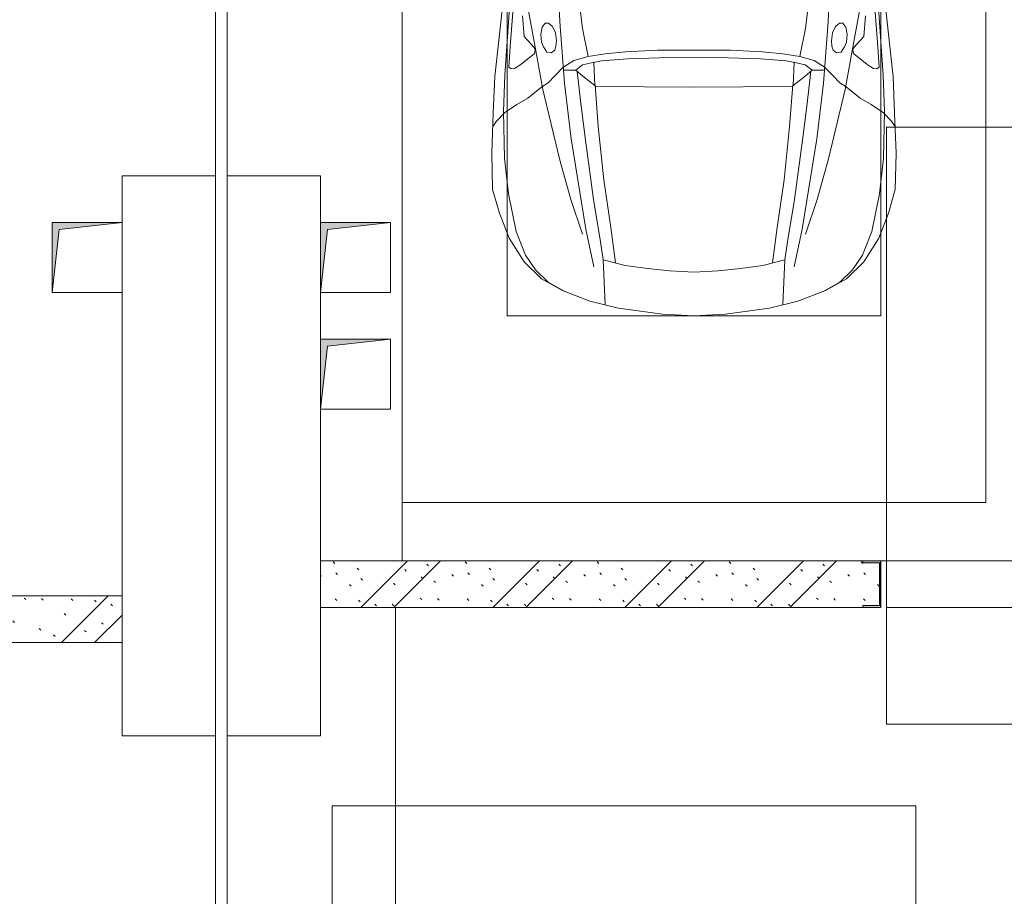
# Model space of a CAD drawing. Header units: millimetres. Extents: x -32229 to 192519, y -13689 to 125138.
# Tile 213 of 256: x 64246 to 68465, y 80662 to 84419. Entities that reach past the tile are written whole.
import ezdxf

# ---------------------------------------------------------------- set-up
doc = ezdxf.new("R2010")
doc.units = ezdxf.units.MM
for name, color, linetype, lineweight in [('A-DETL-GENF-OTLN', 7, 'Continuous', 18), ('A-DOOR-____-OTLN', 7, 'Continuous', 18), ('A-FLOR-____-OTLN', 7, 'Continuous', 18), ('A-GENM-____-OTLN', 7, 'Continuous', 18), ('A-WALL-____-PATT', 7, 'Continuous', 40), ('C-PRKG-____-OTLN', 7, 'Continuous', 18), ('I-WALL-____-MCUT', 7, 'Continuous', 40), ('M-EQPM-____-OTLN', 7, 'Continuous', 18), ('S-COLS-____-MCUT', 7, 'Continuous', 40), ('S-COLS-____-OTLN', 7, 'Continuous', 18)]:
    doc.layers.add(name, color=color, linetype=linetype, lineweight=lineweight)
pattern_1 = [(135, (300.56, 377.28), (-565.6854, 6e-14), [10, -790]), (135, (349.8, 474.73), (-565.6854, 6e-14), [10, -790]), (135, (423.93, 473.06), (-565.6854, 6e-14), [10, -790]), (135, (229.92, 447.9), (-565.6854, 6e-14), [10, -790]), (135, (155.08, 447.9), (-565.6854, 6e-14), [10, -790]), (135, (114.9, 369.03), (-565.6854, 6e-14), [10, -790]), (135, (132.43, 285.8), (-565.6854, 6e-14), [10, -790]), (135, (214.66, 322), (-565.6854, 6e-14), [10, -790]), (135, (198.16, 261.88), (-565.6854, 6e-14), [10, -790]), (135, (45.2, 272.9), (-565.6854, 6e-14), [10, -790]), (135, (42.32, 336.16), (-565.6854, 6e-14), [10, -790]), (135, (92.26, 192.24), (-565.6854, 6e-14), [10, -790]), (135, (7.07, 149.2), (-565.6854, 6e-14), [10, -790]), (135, (80.6, 95.1), (-565.6854, 6e-14), [10, -790]), (135, (79.53, 36.94), (-565.6854, 6e-14), [10, -790]), (135, (153.87, 74.56), (-565.6854, 6e-14), [10, -790]), (135, (228.35, 124.8), (-565.6854, 6e-14), [10, -790]), (135, (279.75, 180.4), (-565.6854, 6e-14), [10, -790]), (135, (282.9, 31.63), (-565.6854, 6e-14), [10, -790]), (135, (377.38, 53.45), (-565.6854, 6e-14), [10, -790]), (135, (352.28, 102.7), (-565.6854, 6e-14), [10, -790]), (135, (354.05, 0), (-565.6854, 6e-14), [10, -790]), (135, (553.23, 16.45), (-565.6854, 6e-14), [10, -790]), (135, (542.38, 63.45), (-565.6854, 6e-14), [10, -790]), (135, (536.58, 239.3), (-565.6854, 6e-14), [10, -790]), (135, (475.85, 203.9), (-565.6854, 6e-14), [10, -790]), (135, (475.85, 316.54), (-565.6854, 6e-14), [10, -790]), (135, (520.8, 408.7), (-565.6854, 6e-14), [10, -790]), (135, (551.1, 470.8), (-565.6854, 6e-14), [10, -790]), (135, (235.25, 537.93), (-565.6854, 6e-14), [10, -790]), (135, (407.25, 547.65), (-565.6854, 6e-14), [10, -790]), (135, (94.5, 558.6), (-565.6854, 6e-14), [10, -790]), (135, (46.4, 532.3), (-565.6854, 6e-14), [10, -790]), (135, (85.56, 465.04), (-565.6854, 6e-14), [10, -790]), (135, (355.53, 181.14), (-565.6854, 6e-14), [10, -790]), (135, (362.23, 243.6), (-565.6854, 6e-14), [10, -790]), (135, (413.45, 344.1), (-565.6854, 6e-14), [10, -790]), (135, (286.3, 273.25), (-565.6854, 6e-14), [10, -790]), (135, (423.02, 263.72), (-565.6854, 6e-14), [10, -790]), (135, (162.94, 190.2), (-565.6854, 6e-14), [10, -790]), (135, (470.25, 120.93), (-565.6854, 6e-14), [10, -790]), (135, (484.48, 9.78), (-565.6854, 6e-14), [10, -790]), (45, (0, 212.13), (-565.6854, 0), []), (45, (212.13, 0), (-565.6854, 0), []), (45, (353.55, 0), (-565.6854, 0), []), (45, (0, 353.55), (-565.6854, 0), [])]

# ---------------------------------------------------------------- blocks, each defined once
blk = doc.blocks.new('АР_Машиноместо - 5300x2500_С-V116--01 ЭЛ')
at = {"layer": 'C-PRKG-____-OTLN', "color": 253, "lineweight": 13, "true_color": 0xaaaaaa}
for p, q in [((2500, 5300), (0, 5300)), ((0, 4549.9), (0, 5300)), ((2500, 4549.9), (2500, 5300))]:
    blk.add_line(p, q, dxfattribs=at)
blk = doc.blocks.new('АР_Машиноместо - 4900x2400_М__5300х2500_-V32--01 ЭЛ')
at = {"layer": 'A-DETL-GENF-OTLN', "color": 253, "lineweight": 13, "true_color": 0xaaaaaa}
for p, q in [((659.3, -2936), (676.4, -3260.1)), ((1840.7, -2936), (1823.6, -3260.1)), ((415.7, -3305.9), (432.8, -3149.3)), ((2084.3, -3305.9), (2067.1, -3148.3)), ((474.8, -3179.9), (462.2, -3347.3)), ((2025.2, -3179.9), (2037.8, -3347.3)), ((522.2, -3303.2), (515.3, -3213.7)), ((612.1, -3245.7), (599.8, -3262.3)), ((626.8, -3246.1), (612.1, -3245.7)), ((643.2, -3259.9), (626.8, -3246.1)), ((1856.8, -3259.9), (1873.2, -3246.1)), ((1873.2, -3246.1), (1887.9, -3245.7)), ((1887.9, -3245.7), (1900.2, -3262.3)), ((1977.8, -3303.2), (1984.7, -3213.7)), ((599.8, -3262.3), (593.6, -3292.5)), ((657.2, -3286.3), (643.2, -3259.9)), ((661.1, -3321.2), (657.2, -3286.3)), ((676.4, -3260.1), (695.7, -3502.8)), ((1823.6, -3260.1), (1804.3, -3502.8)), ((1838.9, -3321.2), (1842.8, -3286.3)), ((1842.8, -3286.3), (1856.8, -3259.9)), ((1900.2, -3262.3), (1906.4, -3292.5)), ((397.1, -3474.2), (415.7, -3305.9)), ((564.6, -3349.7), (522.2, -3303.2)), ((593.6, -3292.5), (597.1, -3327.4)), ((597.1, -3327.4), (605.2, -3346.8)), ((658.7, -3344.5), (661.1, -3321.2)), ((1841.3, -3344.5), (1838.9, -3321.2)), ((1902.9, -3327.4), (1894.8, -3346.8)), ((1906.4, -3292.5), (1902.9, -3327.4)), ((1935.4, -3349.7), (1977.8, -3303.2)), ((2102.9, -3474.2), (2084.3, -3305.9)), ((462.2, -3347.3), (456.6, -3434.5)), ((569.7, -3360.7), (564.6, -3349.7)), ((566.8, -3375.1), (569.7, -3360.7)), ((605.2, -3346.8), (620, -3369.3)), ((620, -3369.3), (638.7, -3372.5)), ((638.7, -3372.5), (654.1, -3360.7)), ((654.1, -3360.7), (658.7, -3344.5)), ((1845.9, -3360.7), (1841.3, -3344.5)), ((1861.3, -3372.5), (1845.9, -3360.7)), ((1880, -3369.3), (1861.3, -3372.5)), ((1894.8, -3346.8), (1880, -3369.3)), ((1930.3, -3360.7), (1935.4, -3349.7)), ((1933.2, -3375.1), (1930.3, -3360.7)), ((2037.8, -3347.3), (2043.4, -3434.5)), ((508, -3422.8), (566.8, -3375.1)), ((811.1, -3414.8), (773, -3424.2)), ((853.3, -3407.2), (811.1, -3414.8)), ((825.6, -3512.1), (821, -3413)), ((965.3, -3397.8), (853.3, -3407.2)), ((1102.5, -3394.3), (965.3, -3397.8)), ((1250, -3391.3), (1102.5, -3394.3)), ((1250, -3391.3), (1397.5, -3394.3)), ((1397.5, -3394.3), (1534.7, -3397.8)), ((1534.7, -3397.8), (1646.7, -3407.2)), ((1646.7, -3407.2), (1688.9, -3414.8)), ((1674.4, -3512.1), (1679, -3413)), ((1688.9, -3414.8), (1727, -3424.2)), ((1992, -3422.8), (1933.2, -3375.1)), ((456.6, -3434.5), (466.2, -3441.1)), ((466.2, -3441.1), (481.5, -3439.1)), ((481.5, -3439.1), (508, -3422.8)), ((690.2, -3433.7), (654.7, -3470.4)), ((744.1, -3447.2), (691.3, -3447.2)), ((773, -3424.2), (744.1, -3447.2)), ((744.3, -3447), (773.2, -3472.4)), ((1755.7, -3447), (1726.8, -3472.4)), ((1727, -3424.2), (1755.7, -3447)), ((1755.7, -3447.2), (1808.7, -3447.2)), ((1809.8, -3433.7), (1845.3, -3470.4)), ((2018.5, -3439.1), (1992, -3422.8)), ((2033.8, -3441.1), (2018.5, -3439.1)), ((2043.4, -3434.5), (2033.8, -3441.1)), ((390.2, -3630), (397.1, -3474.2)), ((624.9, -3501.2), (598.3, -3518.6)), ((654.7, -3470.4), (624.9, -3501.2)), ((773.2, -3472.4), (825.6, -3512.1)), ((1726.8, -3472.4), (1674.4, -3512.1)), ((1845.3, -3470.4), (1875.1, -3501.2)), ((1875.1, -3501.2), (1901.7, -3518.6)), ((2109.8, -3630), (2102.9, -3474.2)), ((598.3, -3518.6), (537.9, -3567)), ((840.1, -3687.8), (826.6, -3509.6)), ((1250, -3520.1), (827.2, -3517.2)), ((1250, -3520.1), (1672.8, -3517.2)), ((1659.9, -3687.8), (1673.4, -3509.6)), ((1901.7, -3518.6), (1962.1, -3567)), ((537.9, -3567), (491.4, -3594.2)), ((1962.1, -3567), (2008.6, -3594.2)), ((491.4, -3594.2), (438.6, -3629.8)), ((2008.6, -3594.2), (2061.4, -3629.8)), ((384, -3802.9), (390.2, -3630)), ((403.8, -3665.5), (388.1, -3688.4)), ((438.6, -3629.8), (403.8, -3665.5)), ((2061.4, -3629.8), (2096.2, -3665.5)), ((2096.2, -3665.5), (2111.9, -3688.4)), ((2116, -3802.9), (2109.8, -3630)), ((863.9, -3917.5), (840.1, -3687.8)), ((1636.1, -3917.5), (1659.9, -3687.8)), ((387.4, -3958.4), (384, -3802.9)), ((2112.6, -3958.4), (2116, -3802.9)), ((893.6, -4121.6), (863.9, -3917.5)), ((1606.4, -4121.6), (1636.1, -3917.5)), ((416.4, -4059.2), (387.4, -3958.4)), ((2083.6, -4059.2), (2112.6, -3958.4)), ((458.6, -4167), (416.4, -4059.2)), ((2041.4, -4167), (2083.6, -4059.2)), ((914, -4272.5), (893.6, -4121.6)), ((1586, -4272.5), (1606.4, -4121.6)), ((522.5, -4267.9), (458.6, -4167)), ((1977.5, -4267.9), (2041.4, -4167)), ((955.5, -4283.9), (861, -4259.4)), ((861.2, -4260.3), (869.3, -4451.1)), ((1544.5, -4283.9), (1639, -4259.4)), ((1638.8, -4260.3), (1630.7, -4451.1)), ((596.3, -4340.6), (522.5, -4267.9)), ((1050.4, -4297.3), (955.5, -4283.9)), ((1146, -4306.7), (1050.4, -4297.3)), ((1354, -4306.7), (1449.6, -4297.3)), ((1449.6, -4297.3), (1544.5, -4283.9)), ((1903.7, -4340.6), (1977.5, -4267.9)), ((686, -4391.6), (596.3, -4340.6)), ((1250, -4312), (1146, -4306.7)), ((1250, -4312), (1354, -4306.7)), ((1814, -4391.6), (1903.7, -4340.6)), ((804.4, -4436.7), (686, -4391.6)), ((1695.6, -4436.7), (1814, -4391.6)), ((927, -4466.6), (804.4, -4436.7)), ((1114.6, -4493), (927, -4466.6)), ((1385.4, -4493), (1573, -4466.6)), ((1573, -4466.6), (1695.6, -4436.7)), ((1250, -4500), (1114.6, -4493)), ((1250, -4500), (1385.4, -4493))]:
    blk.add_line(p, q, dxfattribs=at)
at = {"layer": 'A-DETL-GENF-OTLN', "color": 254, "lineweight": 13, "true_color": 0xd4d4d4}
for p, q in [((752.8, -3099), (771.7, -3268.5)), ((1747.2, -3099), (1728.3, -3268.5)), ((439.5, -3468.5), (462, -3136.6)), ((532.7, -3145.9), (564, -3316.2)), ((1967.3, -3145.9), (1936, -3316.2)), ((2060.5, -3468.5), (2038, -3136.6)), ((771.7, -3268.5), (797.1, -3388.2)), ((1728.3, -3268.5), (1702.9, -3388.2)), ((564, -3316.2), (602.3, -3530.2)), ((1936, -3316.2), (1897.7, -3530.2)), ((957.1, -3368.9), (870, -3377.1)), ((1093.5, -3360.7), (957.1, -3368.9)), ((1250, -3360.7), (1093.5, -3360.7)), ((1250, -3360.7), (1406.5, -3360.7)), ((1406.5, -3360.7), (1542.9, -3368.9)), ((1542.9, -3368.9), (1630, -3377.1)), ((734.6, -3405.8), (688.5, -3435.5)), ((797.1, -3388.2), (734.6, -3405.8)), ((870, -3377.1), (797.1, -3388.2)), ((1630, -3377.1), (1702.9, -3388.2)), ((1702.9, -3388.2), (1765.4, -3405.8)), ((1765.4, -3405.8), (1811.5, -3435.5)), ((749.1, -3450.8), (765.5, -3589.1)), ((1750.9, -3450.8), (1734.5, -3589.1)), ((434.2, -3623.7), (439.5, -3468.5)), ((2065.8, -3623.7), (2060.5, -3468.5)), ((602.3, -3530.2), (673.6, -3827.1)), ((695.7, -3502.8), (723.2, -3741.5)), ((1804.3, -3502.8), (1776.8, -3741.5)), ((1897.7, -3530.2), (1826.4, -3827.1)), ((438.6, -3823.4), (434.2, -3623.7)), ((765.5, -3589.1), (785.7, -3746.6)), ((1734.5, -3589.1), (1714.3, -3746.6)), ((2061.4, -3823.4), (2065.8, -3623.7)), ((723.2, -3741.5), (786.9, -4128.3)), ((785.7, -3746.6), (819.4, -4000.8)), ((1714.3, -3746.6), (1680.6, -4000.8)), ((1776.8, -3741.5), (1713.1, -4128.3)), ((454.7, -3976.8), (438.6, -3823.4)), ((673.6, -3827.1), (722.7, -4001.8)), ((1826.4, -3827.1), (1777.3, -4001.8)), ((2045.3, -3976.8), (2061.4, -3823.4)), ((488.6, -4138.1), (454.7, -3976.8)), ((722.7, -4001.8), (771.7, -4149.8)), ((819.4, -4000.8), (849, -4182.8)), ((1680.6, -4000.8), (1651, -4182.8)), ((1777.3, -4001.8), (1728.3, -4149.8)), ((2011.4, -4138.1), (2045.3, -3976.8)), ((786.9, -4128.3), (821.1, -4289.8)), ((1713.1, -4128.3), (1678.9, -4289.8)), ((527.8, -4239.8), (488.6, -4138.1)), ((1972.2, -4239.8), (2011.4, -4138.1)), ((849, -4182.8), (861.2, -4260.3)), ((1651, -4182.8), (1638.8, -4260.3)), ((571.5, -4303.1), (527.8, -4239.8)), ((1928.5, -4303.1), (1972.2, -4239.8)), ((625, -4354.8), (571.5, -4303.1)), ((1875, -4354.8), (1928.5, -4303.1)), ((696.3, -4395.8), (625, -4354.8)), ((1803.7, -4395.8), (1875, -4354.8))]:
    blk.add_line(p, q, dxfattribs=at)
at = {"layer": 'C-PRKG-____-OTLN', "color": 253, "lineweight": 13, "true_color": 0xaaaaaa}
for p, q in [((0, 0), (0, -5300)), ((2500, 0), (2500, -5300)), ((450, -800), (450, -4500)), ((2050, -800), (2050, -4500)), ((450, -4500), (2050, -4500)), ((2500, -5300), (0, -5300))]:
    blk.add_line(p, q, dxfattribs=at)
blk = doc.blocks.new('АР-Заполнение деф_ шва - Д_ш_-V224--01 ЭЛ')
at = {"layer": 'A-GENM-____-OTLN', "color": 253, "lineweight": 13, "true_color": 0xaaaaaa}
for p, q in [((0, 25), (1050.1, 25)), ((1150.1, 25), (3600, 25)), ((0, -25), (1050.1, -25)), ((1150.1, -25), (3600, -25))]:
    blk.add_line(p, q, dxfattribs=at)
blk = doc.blocks.new('АР-Заполнение деф_ шва - Д_ш_-4434769--01 ЭЛ')
at = {"layer": 'A-GENM-____-OTLN', "color": 253, "lineweight": 13, "true_color": 0xaaaaaa}
for p, q in [((0, 25), (1600, 25)), ((0, -25), (1600, -25))]:
    blk.add_line(p, q, dxfattribs=at)
blk = doc.blocks.new('АР_Фахверк_ _Швеллер полки параллельные_ - 20П-6908877--01 ЭЛ')
at = {"layer": 'S-COLS-____-OTLN', "lineweight": 15, "true_color": 0xaaaaaa}
blk.add_hatch(color=253, dxfattribs=at).paths.add_polyline_path([(-23, 100), (-23, -100), (53, -100), (53, -91), (-17.8, -91), (-17.8, 91), (53, 91), (53, 100)])
at = {"layer": 'S-COLS-____-MCUT', "color": 253, "lineweight": 15, "true_color": 0xaaaaaa}
for p, q in [((53, 100), (-23, 100)), ((-23, 100), (-23, -100)), ((-17.8, -91), (-17.8, 91)), ((-17.8, 91), (53, 91)), ((53, 91), (53, 100)), ((-23, -100), (53, -100)), ((53, -91), (-17.8, -91)), ((53, -100), (53, -91))]:
    blk.add_line(p, q, dxfattribs=at)
blk = doc.blocks.new('АР_Канал вертикальный прямоугольный - ВК-6260880--01 ЭЛ')
at = {"layer": 'M-EQPM-____-OTLN', "lineweight": 13, "true_color": 0xe2e2e2}
blk.add_hatch(color=254, dxfattribs=at).paths.add_polyline_path([(-150, -150), (-120, 120), (150, 150), (-150, 150)])
at = {"layer": 'M-EQPM-____-OTLN', "color": 253, "lineweight": 13, "true_color": 0xaaaaaa}
for p, q in [((150, 150), (-150, 150)), ((-150, 150), (-150, -150)), ((150, 150), (-150, 150)), ((-150, 150), (-150, -150)), ((-150, -150), (-150, 150)), ((-150, 150), (150, 150)), ((-120, 120), (150, 150)), ((-120, 120), (150, 150)), ((150, -150), (150, 150)), ((150, 150), (150, -150)), ((-150, -150), (-120, 120)), ((-150, -150), (-120, 120)), ((-150, -150), (150, -150)), ((150, -150), (-150, -150))]:
    blk.add_line(p, q, dxfattribs=at)
blk = doc.blocks.new('АР-Ворота сборка - Ворота секционные_3500х2600 _h_-V254--01 ЭЛ')
at = {"layer": 'A-DOOR-____-OTLN', "color": 253, "lineweight": 5, "true_color": 0xaaaaaa}
for p, q in [((1875, 1958.8), (-1625, 1958.8)), ((-1625, 1958.8), (-1625, -600)), ((1875, -600), (1875, 1958.8)), ((-1625, -100), (1875, -100)), ((-1625, -600), (1875, -600))]:
    blk.add_line(p, q, dxfattribs=at)
blk = doc.blocks.new('Наметкина 10_РД_АР_П_отсоединено_rvt-1--01 ЭЛ')
at = {"layer": 'A-WALL-____-PATT', "lineweight": 5, "true_color": 0xaaaaaa}
h = blk.add_hatch(dxfattribs=at)
h.set_pattern_fill('FP_6', color=253, style=0, pattern_type=2)
h.set_pattern_definition(pattern_1)
h.paths.add_polyline_path([(67859.1, 81900), (67859.1, 81909), (67929.9, 81909), (67929.9, 82091), (67859.1, 82091), (67859.1, 82100), (65535.3, 82100), (65535.3, 81900)])
h.paths.add_polyline_path([(67935.1, 81900), (67935.3, 81900), (67935.1, 81909)])
h = blk.add_hatch(dxfattribs=at)
h.set_pattern_fill('FP_6', color=253, style=0, pattern_type=2)
h.set_pattern_definition(pattern_1)
h.paths.add_polyline_path([(64685.3, 81750), (64685.3, 81950), (58285.3, 81950), (58285.3, 81750), (60698.9, 81750)])
at = {"layer": 'A-FLOR-____-OTLN', "color": 253, "lineweight": 13, "true_color": 0xaaaaaa}
for p, q in [((65885.3, 82100), (65885.3, 88150.3)), ((65885.3, 88150.3), (65885.3, 82100)), ((65085.3, 83750), (65085.3, 85350)), ((65135.3, 85350), (65135.3, 83750)), ((71235.3, 82100), (67935.3, 82100)), ((67935.3, 82100), (71235.3, 82100)), ((65856, 80299.9), (65856, 81900)), ((65856, 80299.9), (65856, 81900)), ((65085.3, 80299.9), (65085.3, 81350)), ((65135.3, 81350), (65135.3, 80299.9))]:
    blk.add_line(p, q, dxfattribs=at)
at = {"layer": 'I-WALL-____-MCUT', "color": 253, "lineweight": 13, "true_color": 0xaaaaaa}
for p, q in [((67859.1, 82100), (65535.3, 82100)), ((65535.3, 82100), (65535.3, 81900)), ((67935.3, 81900), (67935.3, 82100)), ((64685.3, 81950), (58285.3, 81950)), ((64685.3, 81750), (64685.3, 81950)), ((65535.3, 81900), (67859.1, 81900)), ((58285.3, 81750), (64685.3, 81750))]:
    blk.add_line(p, q, dxfattribs=at)
at = {"layer": 'S-COLS-____-MCUT', "color": 253, "lineweight": 15, "true_color": 0xaaaaaa}
for p, q in [((64685.3, 83750), (64685.3, 83550)), ((65085.3, 83750), (64685.3, 83750)), ((65085.3, 81350), (65085.3, 83750)), ((65135.3, 83750), (65135.3, 81350)), ((65535.3, 83750), (65135.3, 83750)), ((65535.3, 83550), (65535.3, 83750)), ((64685.3, 83250), (64685.3, 81350)), ((65535.3, 83050), (65535.3, 83250)), ((65535.3, 81350), (65535.3, 82750)), ((64685.3, 81350), (65085.3, 81350)), ((65135.3, 81350), (65535.3, 81350))]:
    blk.add_line(p, q, dxfattribs=at)
at = {"layer": 'A-DOOR-____-OTLN', "color": 253, "lineweight": 13, "true_color": 0xaaaaaa}
blk.add_blockref('АР-Ворота сборка - Ворота секционные_3500х2600 _h_-V254--01 ЭЛ', (69585.3, 82000), dxfattribs=at)
at = {"layer": 'A-GENM-____-OTLN', "color": 253, "lineweight": 13, "true_color": 0xaaaaaa, "rotation": 270}
for name, p in [('АР-Заполнение деф_ шва - Д_ш_-4434769--01 ЭЛ', (65110.3, 85350)), ('АР-Заполнение деф_ шва - Д_ш_-V224--01 ЭЛ', (65110.3, 81350))]:
    blk.add_blockref(name, p, dxfattribs=at)
at = {"layer": 'C-PRKG-____-OTLN', "color": 253, "lineweight": 13, "true_color": 0xaaaaaa}
for name, p in [('АР_Машиноместо - 4900x2400_М__5300х2500_-V32--01 ЭЛ', (65885.3, 87650)), ('АР_Машиноместо - 5300x2500_С-V116--01 ЭЛ', (65585.3, 75750))]:
    blk.add_blockref(name, p, dxfattribs=at)
at = {"layer": 'M-EQPM-____-OTLN', "color": 253, "lineweight": 13, "true_color": 0xaaaaaa}
for p in [(64535.3, 83400), (65685.3, 83400), (65685.3, 82900)]:
    blk.add_blockref('АР_Канал вертикальный прямоугольный - ВК-6260880--01 ЭЛ', p, dxfattribs=at)
at = {"layer": 'S-COLS-____-OTLN', "color": 253, "lineweight": 13, "true_color": 0xaaaaaa, "rotation": 180}
blk.add_blockref('АР_Фахверк_ _Швеллер полки параллельные_ - 20П-6908877--01 ЭЛ', (67912.1, 82000), dxfattribs=at)

msp = doc.modelspace()

# ---------------------------------------------------------------- block references
at = {"lineweight": 5}
msp.add_blockref('Наметкина 10_РД_АР_П_отсоединено_rvt-1--01 ЭЛ', (0, 0), dxfattribs=at)

doc.saveas('drawing.dxf')
